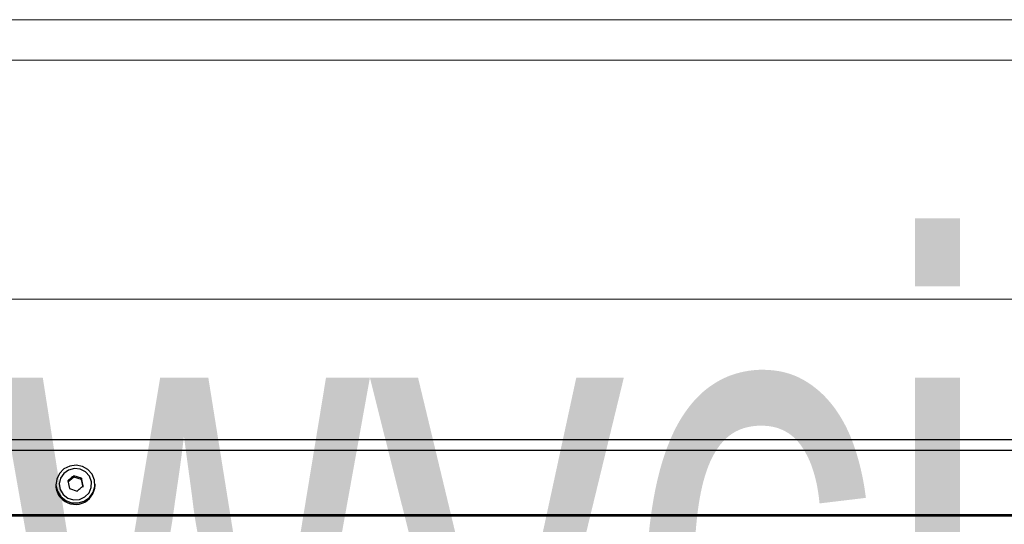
# Model space of a CAD drawing. Header units: millimetres. Extents: x -37728 to 44100, y 631619 to 691915.
# Tile 231 of 256: x 22659 to 22836, y 657122 to 657212. Entities that reach past the tile are written whole.
import ezdxf

# ---------------------------------------------------------------- set-up
doc = ezdxf.new("R2010")
doc.units = ezdxf.units.MM
doc.layers.add('_XREF', color=7, linetype='Continuous')
doc.layers.add('Sonniger opisy', color=255, linetype='Continuous')
for name, color, linetype, lineweight in [('I-FURN', 252, 'Continuous', 5), ('I-FURN-IDEN', 252, 'Continuous', 5), ('M-EQPM', 252, 'Continuous', 5)]:
    doc.layers.add(name, color=color, linetype=linetype, lineweight=lineweight)
doc.styles.add('Arial Narrow_1', font='ARIALN.TTF', dxfattribs={"width": 0.8, "height": 10})

# ---------------------------------------------------------------- blocks, each defined once
blk = doc.blocks.new('G200E poziom')
at = {"color": 7, "linetype": 'Continuous'}
for p, q in [((23833.537, 12686.551), (24033.737, 12686.551)), ((23833.537, 12686.527), (24033.737, 12686.527)), ((23987.5, 12686.03), (23987.528, 12685.893)), ((23987.5, 12686.008), (23987.528, 12685.871)), ((23987.746, 12686.054), (23987.609, 12686.099)), ((23987.773, 12685.917), (23987.746, 12686.054)), ((23987.287, 12685.996), (23987.287, 12685.977)), ((23987.528, 12685.871), (23987.528, 12685.893)), ((23987.528, 12685.893), (23987.664, 12685.848)), ((23987.528, 12685.871), (23987.664, 12685.825)), ((23987.664, 12685.848), (23987.773, 12685.939)), ((23987.664, 12685.825), (23987.664, 12685.848)), ((23987.987, 12685.977), (23987.987, 12685.996)), ((23833.537, 12685.371), (24033.737, 12685.371)), ((23833.537, 12685.181), (24033.737, 12685.181))]:
    blk.add_line(p, q, dxfattribs=at)
for points in [[(23987.901, 12686.199), (23987.812, 12686.27), (23987.705, 12686.309), (23987.589, 12686.312), (23987.479, 12686.279), (23987.386, 12686.214), (23987.321, 12686.122), (23987.289, 12686.015), (23987.295, 12685.904), (23987.338, 12685.8), (23987.414, 12685.716), (23987.513, 12685.66), (23987.626, 12685.639), (23987.74, 12685.654), (23987.843, 12685.704), (23987.924, 12685.783), (23987.973, 12685.884), (23987.986, 12685.995), (23987.961, 12686.104), (23987.901, 12686.199)], [(23987.856, 12686.161), (23987.772, 12686.225), (23987.671, 12686.256), (23987.564, 12686.249), (23987.468, 12686.205), (23987.394, 12686.131), (23987.353, 12686.035), (23987.35, 12685.932), (23987.386, 12685.835), (23987.456, 12685.758), (23987.55, 12685.709), (23987.656, 12685.697), (23987.759, 12685.723), (23987.846, 12685.783), (23987.904, 12685.869), (23987.927, 12685.97), (23987.91, 12686.072), (23987.856, 12686.161)]]:
    blk.add_lwpolyline(points, dxfattribs=at)
for centre, radius, start, end in [((23987.638, 12685.987), 0.351, 41.3443, 178.3257), ((23987.656, 12685.997), 0.331, 0.0742, 42.1107)]:
    blk.add_arc(centre, radius, start, end, dxfattribs=at)
for points, knots in [([(23987.609, 12686.099), (23987.591, 12686.084), (23987.555, 12686.052), (23987.518, 12686.023), (23987.5, 12686.008)], [0, 0, 0, 0, 0.500001, 1, 1, 1, 1]), ([(23987.664, 12685.825), (23987.682, 12685.84), (23987.719, 12685.869), (23987.755, 12685.901), (23987.773, 12685.917)], [0, 0, 0, 0, 0.500012, 1, 1, 1, 1])]:
    blk.add_open_spline(points, degree=3, knots=knots, dxfattribs=at)
blk = doc.blocks.new('A$Cb58f729f')
at = {"layer": 'Sonniger opisy', "color": 0, "transparency": 33554687}
blk.add_blockref('G200E poziom', (-24049.891, -12688.774), dxfattribs=at)
blk = doc.blocks.new('HVAC_Air-Curtains_Tecnosystemi_Air-For3-Wall - 1000-V1-__-00_00 Przyziemie PB')
at = {"layer": 'M-EQPM', "color": 252}
blk.add_line((63808.453, 65719.962), (63964.253, 65719.962), dxfattribs=at)
blk = doc.blocks.new('Wycieraczka wew1 - Wycieraczka wew 2-9214828-__-00_00 Przyziemie PB')
at = {"layer": 'I-FURN', "color": 252}
for p, q in [((75, -15), (-75, -15)), ((-75, -15), (75, -15)), ((-70, -20), (70, -20))]:
    blk.add_line(p, q, dxfattribs=at)
blk = doc.blocks.new('A$C4e31ac75')
at = {"layer": 'I-FURN'}
blk.add_blockref('Wycieraczka wew1 - Wycieraczka wew 2-9214828-__-00_00 Przyziemie PB', (-597.95, 208.073), dxfattribs=at)
at = {"layer": 'M-EQPM'}
blk.add_blockref('HVAC_Air-Curtains_Tecnosystemi_Air-For3-Wall - 1000-V1-__-00_00 Przyziemie PB', (-64485.303, -65527.612), dxfattribs=at)
at = {"layer": 'I-FURN-IDEN', "insert": (-655.387, 188.988), "char_height": 10, "width": 94.59912, "attachment_point": 1, "style": 'Arial Narrow_1'}
blk.add_mtext('wycieraczka wewn', dxfattribs=at)

msp = doc.modelspace()

# ---------------------------------------------------------------- block references
at = {"layer": '_XREF', "xscale": 10, "yscale": 10, "zscale": 10}
msp.add_blockref('A$C4e31ac75', (29209.47, 655281.12), dxfattribs=at)

# ---------------------------------------------------------------- next in the draw order: block references
at = {"xscale": 10, "yscale": 10, "zscale": 10, "rotation": 180}
msp.add_blockref('A$Cb58f729f', (22046.71, 657100.76), dxfattribs=at)

doc.saveas('drawing.dxf')
